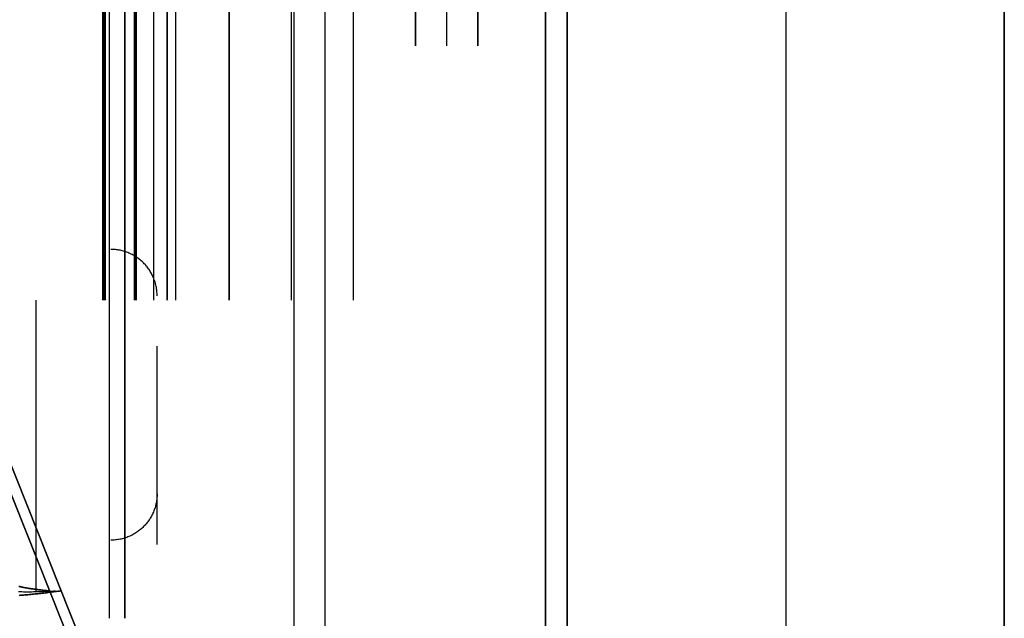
# Model space of a CAD drawing. Header units: millimetres. Extents: x -1690 to 192, y -898 to 54.
# Tile 120 of 256: x -1601 to -1559, y -111 to -85. Entities that reach past the tile are written whole.
import ezdxf

# ---------------------------------------------------------------- set-up
doc = ezdxf.new("R2010")
doc.units = ezdxf.units.MM
doc.header["$MEASUREMENT"] = 0
doc.layers.add('OVIDIO 186x93x72h', color=7, linetype='Continuous')

msp = doc.modelspace()

# ---------------------------------------------------------------- linework, layer by layer
at = {"layer": 'OVIDIO 186x93x72h', "extrusion": (-0.045678, 0.114881, 0.992329)}
for points in [[(1527.092, -508.775), (1527.092, -401.919)], [(1527.092, -401.919), (1527.092, -508.775)], [(1526.635, -401.919), (1526.635, -508.775)], [(1526.635, -508.775), (1526.635, -401.919)]]:
    msp.add_lwpolyline(points, dxfattribs=at)
at = {"layer": 'OVIDIO 186x93x72h', "extrusion": (1, 0, 0)}
for points in [[(-47.265, 679.61), (-110.514, 679.61)], [(-110.514, 679.61), (-47.265, 679.61)], [(-422.092, 715.964), (-58.759, 715.964)], [(-58.759, 715.964), (-422.092, 715.964)], [(-109.331, 678.402), (-96.765, 678.402)], [(-96.765, 681.085), (-109.331, 681.085)]]:
    msp.add_lwpolyline(points, dxfattribs=at)
at = {"layer": 'OVIDIO 186x93x72h'}
for points in [[(-1597.322, -47.265), (-1597.322, -110.514)], [(-1596.652, -110.514), (-1596.652, -47.265)], [(-1596.652, -47.265), (-1596.652, -110.514)], [(-1589.352, -48.193), (-1589.352, -422.092)], [(-1588.01, -48.193), (-1588.01, -422.092)], [(-1578.474, -58.759), (-1578.474, -422.092)], [(-1578.474, -422.092), (-1578.474, -58.759)], [(-1577.535, -60.163), (-1577.535, -422.092)], [(-1577.535, -60.163), (-1577.535, -422.092)], [(-1577.535, -422.092), (-1577.535, -60.163)], [(-1577.535, -422.092), (-1577.535, -60.163)], [(-1597.591, -96.765), (-1597.591, -61.765)], [(-1597.546, -96.765), (-1597.546, -61.765)], [(-1597.501, -61.765), (-1597.501, -96.765)], [(-1597.501, -96.765), (-1597.501, -61.765)], [(-1596.249, -61.765), (-1596.249, -96.765)], [(-1596.204, -96.765), (-1596.204, -61.765)], [(-1596.16, -61.765), (-1596.16, -96.765)], [(-1596.16, -96.765), (-1596.16, -61.765)], [(-1595.396, -96.765), (-1595.396, -61.765)], [(-1594.818, -96.765), (-1594.818, -61.765)], [(-1594.818, -61.765), (-1594.818, -96.765)], [(-1594.447, -96.765), (-1594.447, -61.765)], [(-1592.135, -61.765), (-1592.135, -96.765)], [(-1592.135, -96.765), (-1592.135, -61.765)], [(-1568.095, -69.522), (-1568.095, -422.092)], [(-1568.095, -69.522), (-1568.095, -422.092)], [(-1584.085, -85.765), (-1584.085, -72.765)], [(-1584.085, -72.765), (-1584.085, -85.765)], [(-1582.743, -85.765), (-1582.743, -72.765)], [(-1581.402, -85.765), (-1581.402, -72.765)], [(-1581.402, -72.765), (-1581.402, -85.765)], [(-1589.451, -96.765), (-1589.451, -82.554)], [(-1586.768, -96.765), (-1586.768, -82.554)], [(-1558.655, -422.092), (-1558.655, -83.932)], [(-1558.655, -83.932), (-1558.655, -422.092)], [(-1558.655, -83.932), (-1558.655, -422.092)], [(-1558.655, -422.092), (-1558.655, -83.932)], [(-1558.655, -83.932), (-1558.655, -422.092)], [(-1600.498, -96.765), (-1600.498, -109.331)]]:
    msp.add_lwpolyline(points, dxfattribs=at)
at = {"layer": 'OVIDIO 186x93x72h', "extrusion": (1, -2.56846e-05, -8.30777e-08)}
for points in [[(-94.802, 678.083), (-63.802, 678.183)], [(-63.802, 678.183), (-94.802, 678.083)], [(-94.8, 677.374), (-63.8, 677.474)], [(-63.797, 676.766), (-94.797, 676.665)], [(-94.797, 676.665), (-63.797, 676.766)], [(-98.803, 678.312), (-107.373, 678.285)], [(-107.373, 678.285), (-98.803, 678.312)], [(-107.378, 679.872), (-98.808, 679.899)], [(-98.808, 679.899), (-107.378, 679.872)]]:
    msp.add_lwpolyline(points, dxfattribs=at)
at = {"layer": 'OVIDIO 186x93x72h', "extrusion": (0.894427, 0, -0.447214)}
for points in [[(-96.765, -92.283), (-96.762, -92.039), (-96.754, -91.793), (-96.74, -91.544), (-96.72, -91.295), (-96.695, -91.043), (-96.663, -90.79), (-96.625, -90.536), (-96.581, -90.281), (-96.531, -90.026), (-96.474, -89.769), (-96.41, -89.513), (-96.34, -89.256), (-96.263, -89), (-96.18, -88.744), (-96.09, -88.488), (-95.992, -88.234), (-95.889, -87.981), (-95.778, -87.729), (-95.66, -87.479), (-95.536, -87.231), (-95.405, -86.985), (-95.267, -86.742), (-95.123, -86.501), (-94.972, -86.264), (-94.814, -86.029), (-94.651, -85.799), (-94.481, -85.572), (-94.305, -85.35), (-94.123, -85.131), (-93.935, -84.918), (-93.742, -84.709), (-93.543, -84.505), (-93.339, -84.306), (-93.13, -84.113), (-92.916, -83.925), (-92.698, -83.743), (-92.475, -83.567), (-92.249, -83.397), (-92.018, -83.233), (-91.784, -83.076), (-91.547, -82.925), (-91.306, -82.781), (-91.063, -82.643), (-90.817, -82.512), (-90.569, -82.387), (-90.319, -82.27), (-90.067, -82.159), (-89.814, -82.055), (-89.559, -81.958), (-89.304, -81.868), (-89.048, -81.784), (-88.792, -81.708), (-88.535, -81.637), (-88.278, -81.574), (-88.022, -81.517), (-87.766, -81.467), (-87.511, -81.422), (-87.257, -81.385), (-87.005, -81.353), (-86.753, -81.327), (-86.503, -81.308), (-86.255, -81.294), (-86.009, -81.286), (-85.765, -81.283)], [(-85.765, -81.283), (-86.009, -81.286), (-86.255, -81.294), (-86.503, -81.308), (-86.753, -81.327), (-87.005, -81.353), (-87.257, -81.385), (-87.511, -81.422), (-87.766, -81.467), (-88.022, -81.517), (-88.278, -81.574), (-88.535, -81.637), (-88.792, -81.708), (-89.048, -81.784), (-89.304, -81.868), (-89.559, -81.958), (-89.814, -82.055), (-90.067, -82.159), (-90.319, -82.27), (-90.569, -82.387), (-90.817, -82.512), (-91.063, -82.643), (-91.306, -82.781), (-91.547, -82.925), (-91.784, -83.076), (-92.018, -83.233), (-92.249, -83.397), (-92.475, -83.567), (-92.698, -83.743), (-92.916, -83.925), (-93.13, -84.113), (-93.339, -84.306), (-93.543, -84.505), (-93.742, -84.709), (-93.935, -84.918), (-94.123, -85.131), (-94.305, -85.35), (-94.481, -85.572), (-94.651, -85.799), (-94.814, -86.029), (-94.972, -86.264), (-95.123, -86.501), (-95.267, -86.742), (-95.405, -86.985), (-95.536, -87.231), (-95.66, -87.479), (-95.778, -87.729), (-95.889, -87.981), (-95.992, -88.234), (-96.09, -88.488), (-96.18, -88.744), (-96.263, -89), (-96.34, -89.256), (-96.41, -89.513), (-96.474, -89.769), (-96.531, -90.026), (-96.581, -90.281), (-96.625, -90.536), (-96.663, -90.79), (-96.695, -91.043), (-96.72, -91.295), (-96.74, -91.544), (-96.754, -91.793), (-96.762, -92.039), (-96.765, -92.283)], [(-85.765, -81.283), (-86.029, -81.286), (-86.295, -81.296), (-86.561, -81.312), (-86.828, -81.334), (-87.095, -81.364), (-87.362, -81.399), (-87.629, -81.442), (-87.895, -81.491), (-88.161, -81.547), (-88.426, -81.61), (-88.689, -81.679), (-88.951, -81.755), (-89.212, -81.837), (-89.47, -81.926), (-89.727, -82.021), (-89.981, -82.123), (-90.232, -82.231), (-90.48, -82.345), (-90.726, -82.465), (-90.967, -82.591), (-91.206, -82.723), (-91.44, -82.86), (-91.671, -83.003), (-91.898, -83.151), (-92.12, -83.305), (-92.338, -83.463), (-92.551, -83.626), (-92.759, -83.793), (-92.963, -83.965), (-93.162, -84.141), (-93.355, -84.321), (-93.543, -84.505), (-93.727, -84.693), (-93.907, -84.886), (-94.083, -85.085), (-94.254, -85.288), (-94.422, -85.497), (-94.585, -85.71), (-94.743, -85.928), (-94.896, -86.15), (-95.045, -86.377), (-95.187, -86.607), (-95.325, -86.842), (-95.457, -87.08), (-95.583, -87.322), (-95.703, -87.567), (-95.817, -87.816), (-95.925, -88.067), (-96.027, -88.321), (-96.122, -88.577), (-96.211, -88.836), (-96.293, -89.096), (-96.369, -89.358), (-96.438, -89.622), (-96.501, -89.887), (-96.557, -90.153), (-96.606, -90.419), (-96.648, -90.686), (-96.684, -90.953), (-96.713, -91.22), (-96.736, -91.487), (-96.752, -91.753), (-96.762, -92.018), (-96.765, -92.283)], [(-96.765, -92.283), (-96.762, -92.039), (-96.754, -91.793), (-96.74, -91.544), (-96.72, -91.295), (-96.695, -91.043), (-96.663, -90.79), (-96.625, -90.536), (-96.581, -90.281), (-96.531, -90.026), (-96.474, -89.769), (-96.41, -89.513), (-96.34, -89.256), (-96.263, -89), (-96.18, -88.744), (-96.09, -88.488), (-95.992, -88.234), (-95.889, -87.981), (-95.778, -87.729), (-95.66, -87.479), (-95.536, -87.231), (-95.405, -86.985), (-95.267, -86.742), (-95.123, -86.501), (-94.972, -86.264), (-94.814, -86.029), (-94.651, -85.799), (-94.481, -85.572), (-94.305, -85.35), (-94.123, -85.131), (-93.935, -84.918), (-93.742, -84.709), (-93.543, -84.505), (-93.339, -84.306), (-93.13, -84.113), (-92.916, -83.925), (-92.698, -83.743), (-92.475, -83.567), (-92.249, -83.397), (-92.018, -83.233), (-91.784, -83.076), (-91.547, -82.925), (-91.306, -82.781), (-91.063, -82.643), (-90.817, -82.512), (-90.569, -82.387), (-90.319, -82.27), (-90.067, -82.159), (-89.814, -82.055), (-89.559, -81.958), (-89.304, -81.868), (-89.048, -81.784), (-88.792, -81.708), (-88.535, -81.637), (-88.278, -81.574), (-88.022, -81.517), (-87.766, -81.467), (-87.511, -81.422), (-87.257, -81.385), (-87.005, -81.353), (-86.753, -81.327), (-86.503, -81.308), (-86.255, -81.294), (-86.009, -81.286), (-85.765, -81.283)], [(-85.765, -81.283), (-86.009, -81.286), (-86.255, -81.294), (-86.503, -81.308), (-86.753, -81.327), (-87.005, -81.353), (-87.257, -81.385), (-87.511, -81.422), (-87.766, -81.467), (-88.022, -81.517), (-88.278, -81.574), (-88.535, -81.637), (-88.792, -81.708), (-89.048, -81.784), (-89.304, -81.868), (-89.559, -81.958), (-89.814, -82.055), (-90.067, -82.159), (-90.319, -82.27), (-90.569, -82.387), (-90.817, -82.512), (-91.063, -82.643), (-91.306, -82.781), (-91.547, -82.925), (-91.784, -83.076), (-92.018, -83.233), (-92.249, -83.397), (-92.475, -83.567), (-92.698, -83.743), (-92.916, -83.925), (-93.13, -84.113), (-93.339, -84.306), (-93.543, -84.505), (-93.742, -84.709), (-93.935, -84.918), (-94.123, -85.131), (-94.305, -85.35), (-94.481, -85.572), (-94.651, -85.799), (-94.814, -86.029), (-94.972, -86.264), (-95.123, -86.501), (-95.267, -86.742), (-95.405, -86.985), (-95.536, -87.231), (-95.66, -87.479), (-95.778, -87.729), (-95.889, -87.981), (-95.992, -88.234), (-96.09, -88.488), (-96.18, -88.744), (-96.263, -89), (-96.34, -89.256), (-96.41, -89.513), (-96.474, -89.769), (-96.531, -90.026), (-96.581, -90.281), (-96.625, -90.536), (-96.663, -90.79), (-96.695, -91.043), (-96.72, -91.295), (-96.74, -91.544), (-96.754, -91.793), (-96.762, -92.039), (-96.765, -92.283)]]:
    msp.add_lwpolyline(points, dxfattribs=at)
at = {"layer": 'OVIDIO 186x93x72h', "extrusion": (1.65145e-06, 1, -8.25725e-07)}
for points in [[(1581.401, 699.824), (1584.085, 701.165)], [(1584.085, 701.165), (1581.401, 699.824)]]:
    msp.add_lwpolyline(points, dxfattribs=at)
at = {"layer": 'OVIDIO 186x93x72h', "extrusion": (0, 1, 0)}
for points in [[(1582.842, 696.942), (1585.526, 698.284)], [(1601.168, 678.402), (1599.827, 681.085)], [(1599.827, 681.085), (1601.168, 678.402)], [(1601.168, 678.402), (1597.591, 676.613)], [(1600.498, 679.744), (1596.83, 677.91)], [(1596.249, 679.297), (1599.827, 681.085)], [(1599.335, 677.485), (1597.993, 680.169)], [(1597.501, 676.569), (1597.591, 676.613)], [(1597.591, 676.613), (1597.501, 676.569)], [(1592.135, 678.357), (1592.175, 678.278), (1592.218, 678.2), (1592.263, 678.121), (1592.31, 678.043), (1592.359, 677.966), (1592.41, 677.889), (1592.464, 677.812), (1592.52, 677.736), (1592.578, 677.661), (1592.638, 677.587), (1592.7, 677.514), (1592.765, 677.442), (1592.832, 677.371), (1592.9, 677.301), (1592.971, 677.233), (1593.044, 677.166), (1593.119, 677.101), (1593.196, 677.037), (1593.275, 676.975), (1593.356, 676.914), (1593.439, 676.855), (1593.523, 676.799), (1593.609, 676.744), (1593.697, 676.691), (1593.786, 676.641), (1593.877, 676.592), (1593.969, 676.546), (1594.062, 676.503), (1594.157, 676.461), (1594.253, 676.422), (1594.35, 676.386), (1594.447, 676.352), (1594.546, 676.32), (1594.645, 676.291), (1594.746, 676.265), (1594.846, 676.241), (1594.947, 676.22), (1595.049, 676.202), (1595.15, 676.186), (1595.252, 676.173), (1595.354, 676.162), (1595.455, 676.155), (1595.557, 676.149), (1595.658, 676.147), (1595.759, 676.147), (1595.86, 676.149), (1595.959, 676.154), (1596.059, 676.161), (1596.157, 676.171), (1596.255, 676.183), (1596.352, 676.198), (1596.448, 676.214), (1596.543, 676.233), (1596.636, 676.254), (1596.729, 676.278), (1596.82, 676.303), (1596.91, 676.33), (1596.999, 676.359), (1597.087, 676.39), (1597.172, 676.422), (1597.257, 676.457), (1597.34, 676.492), (1597.421, 676.53), (1597.501, 676.569)], [(1596.16, 679.252), (1597.501, 676.569)], [(1597.501, 676.569), (1597.421, 676.53), (1597.34, 676.492), (1597.257, 676.457), (1597.172, 676.422), (1597.087, 676.39), (1596.999, 676.359), (1596.91, 676.33), (1596.82, 676.303), (1596.729, 676.278), (1596.636, 676.254), (1596.543, 676.233), (1596.448, 676.214), (1596.352, 676.198), (1596.255, 676.183), (1596.157, 676.171), (1596.059, 676.161), (1595.959, 676.154), (1595.86, 676.149), (1595.759, 676.147), (1595.658, 676.147), (1595.557, 676.149), (1595.455, 676.155), (1595.354, 676.162), (1595.252, 676.173), (1595.15, 676.186), (1595.049, 676.202), (1594.947, 676.22), (1594.846, 676.241), (1594.746, 676.265), (1594.645, 676.291), (1594.546, 676.32), (1594.447, 676.352), (1594.35, 676.386), (1594.253, 676.422), (1594.157, 676.461), (1594.062, 676.503), (1593.969, 676.546), (1593.877, 676.592), (1593.786, 676.641), (1593.697, 676.691), (1593.609, 676.744), (1593.523, 676.799), (1593.439, 676.855), (1593.356, 676.914), (1593.275, 676.975), (1593.196, 677.037), (1593.119, 677.101), (1593.044, 677.166), (1592.971, 677.233), (1592.9, 677.301), (1592.832, 677.371), (1592.765, 677.442), (1592.7, 677.514), (1592.638, 677.587), (1592.578, 677.661), (1592.52, 677.736), (1592.464, 677.812), (1592.41, 677.889), (1592.359, 677.966), (1592.31, 678.043), (1592.263, 678.121), (1592.218, 678.2), (1592.175, 678.278), (1592.135, 678.357)], [(1597.501, 676.569), (1596.16, 679.252)], [(1596.607, 678.357), (1593.508, 676.808)], [(1596.16, 679.252), (1596.249, 679.297)], [(1596.249, 679.297), (1596.16, 679.252)], [(1594.818, 679.699), (1594.828, 679.679), (1594.839, 679.66), (1594.85, 679.64), (1594.862, 679.621), (1594.874, 679.601), (1594.887, 679.582), (1594.9, 679.563), (1594.914, 679.544), (1594.929, 679.525), (1594.944, 679.507), (1594.959, 679.488), (1594.976, 679.47), (1594.992, 679.453), (1595.009, 679.435), (1595.027, 679.418), (1595.045, 679.401), (1595.064, 679.385), (1595.083, 679.369), (1595.103, 679.353), (1595.123, 679.338), (1595.144, 679.324), (1595.165, 679.309), (1595.187, 679.296), (1595.208, 679.283), (1595.231, 679.27), (1595.253, 679.258), (1595.276, 679.246), (1595.3, 679.235), (1595.324, 679.225), (1595.347, 679.215), (1595.372, 679.206), (1595.396, 679.198), (1595.421, 679.19), (1595.446, 679.183), (1595.471, 679.176), (1595.496, 679.17), (1595.521, 679.165), (1595.546, 679.16), (1595.572, 679.156), (1595.597, 679.153), (1595.623, 679.15), (1595.648, 679.148), (1595.673, 679.147), (1595.699, 679.146), (1595.724, 679.146), (1595.749, 679.147), (1595.774, 679.148), (1595.799, 679.15), (1595.824, 679.153), (1595.848, 679.156), (1595.872, 679.159), (1595.896, 679.163), (1595.92, 679.168), (1595.943, 679.173), (1595.967, 679.179), (1595.989, 679.185), (1596.012, 679.192), (1596.034, 679.199), (1596.056, 679.207), (1596.077, 679.215), (1596.099, 679.224), (1596.119, 679.233), (1596.14, 679.242), (1596.16, 679.252)], [(1596.16, 679.252), (1596.14, 679.242), (1596.119, 679.233), (1596.099, 679.224), (1596.077, 679.215), (1596.056, 679.207), (1596.034, 679.199), (1596.012, 679.192), (1595.989, 679.185), (1595.967, 679.179), (1595.943, 679.173), (1595.92, 679.168), (1595.896, 679.163), (1595.872, 679.159), (1595.848, 679.156), (1595.824, 679.153), (1595.799, 679.15), (1595.774, 679.148), (1595.749, 679.147), (1595.724, 679.146), (1595.699, 679.146), (1595.673, 679.147), (1595.648, 679.148), (1595.623, 679.15), (1595.597, 679.153), (1595.572, 679.156), (1595.546, 679.16), (1595.521, 679.165), (1595.496, 679.17), (1595.471, 679.176), (1595.446, 679.183), (1595.421, 679.19), (1595.396, 679.198), (1595.372, 679.206), (1595.347, 679.215), (1595.324, 679.225), (1595.3, 679.235), (1595.276, 679.246), (1595.253, 679.258), (1595.231, 679.27), (1595.208, 679.283), (1595.187, 679.296), (1595.165, 679.309), (1595.144, 679.324), (1595.123, 679.338), (1595.103, 679.353), (1595.083, 679.369), (1595.064, 679.385), (1595.045, 679.401), (1595.027, 679.418), (1595.009, 679.435), (1594.992, 679.453), (1594.976, 679.47), (1594.959, 679.488), (1594.944, 679.507), (1594.929, 679.525), (1594.914, 679.544), (1594.9, 679.563), (1594.887, 679.582), (1594.874, 679.601), (1594.862, 679.621), (1594.85, 679.64), (1594.839, 679.66), (1594.828, 679.679), (1594.818, 679.699)], [(1595.473, 676.153), (1593.923, 679.252)], [(1592.135, 678.357), (1594.818, 679.699)], [(1594.818, 679.699), (1589.004, 691.327)], [(1589.004, 691.327), (1594.818, 679.699)], [(1594.818, 679.699), (1592.135, 678.357)], [(1593.476, 679.028), (1587.663, 690.656)], [(1592.135, 678.357), (1586.321, 689.985)], [(1586.321, 689.985), (1592.135, 678.357)], [(1589.228, 684.171), (1591.911, 685.513)], [(1589.004, 691.327), (1586.321, 689.985)], [(1586.321, 689.985), (1589.004, 691.327)], [(1599.827, 681.085), (1601.168, 678.402)], [(1599.827, 681.085), (1601.168, 678.402)]]:
    msp.add_lwpolyline(points, dxfattribs=at)
at = {"layer": 'OVIDIO 186x93x72h', "extrusion": (-0.000995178, 0.999995, 0.002882)}
for points in [[(1600.655, 678.349), (1600.165, 676.931)], [(1600.165, 676.931), (1600.655, 678.349)], [(1600.102, 678.54), (1599.613, 677.122)], [(1598.766, 679.001), (1598.277, 677.583)], [(1598.277, 677.583), (1598.766, 679.001)], [(1597.573, 677.826), (1598.063, 679.244)], [(1599.522, 677.153), (1600.012, 678.571)], [(1600.012, 678.571), (1599.522, 677.153)], [(1598.203, 677.609), (1598.692, 679.027)]]:
    msp.add_lwpolyline(points, dxfattribs=at)
at = {"layer": 'OVIDIO 186x93x72h', "extrusion": (-0.326394, -0.003049, 0.945229)}
for points in [[(81.825, -1290.355), (81.824, -1290.4), (81.823, -1290.445), (81.82, -1290.49), (81.816, -1290.535), (81.81, -1290.581), (81.804, -1290.627), (81.797, -1290.673), (81.788, -1290.719), (81.779, -1290.765), (81.768, -1290.812), (81.756, -1290.858), (81.743, -1290.905), (81.728, -1290.952), (81.713, -1290.998), (81.696, -1291.044), (81.678, -1291.09), (81.658, -1291.136), (81.638, -1291.182), (81.616, -1291.227), (81.593, -1291.272), (81.569, -1291.316), (81.543, -1291.36), (81.516, -1291.404), (81.489, -1291.447), (81.46, -1291.489), (81.429, -1291.531), (81.398, -1291.571), (81.366, -1291.612), (81.332, -1291.651), (81.298, -1291.689), (81.262, -1291.727), (81.226, -1291.764), (81.188, -1291.8), (81.15, -1291.834), (81.111, -1291.868), (81.071, -1291.901), (81.03, -1291.932), (80.988, -1291.963), (80.946, -1291.992), (80.903, -1292.02), (80.86, -1292.047), (80.816, -1292.073), (80.771, -1292.098), (80.726, -1292.121), (80.681, -1292.143), (80.635, -1292.164), (80.589, -1292.184), (80.543, -1292.202), (80.497, -1292.22), (80.45, -1292.236), (80.404, -1292.25), (80.357, -1292.264), (80.31, -1292.276), (80.263, -1292.287), (80.217, -1292.297), (80.17, -1292.306), (80.124, -1292.313), (80.077, -1292.32), (80.031, -1292.325), (79.985, -1292.329), (79.94, -1292.332), (79.895, -1292.334), (79.85, -1292.336), (79.806, -1292.336)], [(79.806, -1292.336), (79.85, -1292.336), (79.895, -1292.334), (79.94, -1292.332), (79.985, -1292.329), (80.031, -1292.325), (80.077, -1292.32), (80.124, -1292.313), (80.17, -1292.306), (80.217, -1292.297), (80.263, -1292.287), (80.31, -1292.276), (80.357, -1292.264), (80.404, -1292.25), (80.45, -1292.236), (80.497, -1292.22), (80.543, -1292.202), (80.589, -1292.184), (80.635, -1292.164), (80.681, -1292.143), (80.726, -1292.121), (80.771, -1292.098), (80.816, -1292.073), (80.86, -1292.047), (80.903, -1292.02), (80.946, -1291.992), (80.988, -1291.963), (81.03, -1291.932), (81.071, -1291.901), (81.111, -1291.868), (81.15, -1291.834), (81.188, -1291.8), (81.226, -1291.764), (81.262, -1291.727), (81.298, -1291.689), (81.332, -1291.651), (81.366, -1291.612), (81.398, -1291.571), (81.429, -1291.531), (81.46, -1291.489), (81.489, -1291.447), (81.516, -1291.404), (81.543, -1291.36), (81.569, -1291.316), (81.593, -1291.272), (81.616, -1291.227), (81.638, -1291.182), (81.658, -1291.136), (81.678, -1291.09), (81.696, -1291.044), (81.713, -1290.998), (81.728, -1290.952), (81.743, -1290.905), (81.756, -1290.858), (81.768, -1290.812), (81.779, -1290.765), (81.788, -1290.719), (81.797, -1290.673), (81.804, -1290.627), (81.81, -1290.581), (81.816, -1290.535), (81.82, -1290.49), (81.823, -1290.445), (81.824, -1290.4), (81.825, -1290.355)], [(79.806, -1292.336), (79.856, -1292.335), (79.906, -1292.334), (79.956, -1292.331), (80.006, -1292.327), (80.056, -1292.322), (80.106, -1292.316), (80.156, -1292.308), (80.206, -1292.299), (80.255, -1292.289), (80.304, -1292.278), (80.353, -1292.265), (80.401, -1292.251), (80.449, -1292.236), (80.496, -1292.22), (80.543, -1292.203), (80.589, -1292.184), (80.635, -1292.165), (80.68, -1292.144), (80.724, -1292.122), (80.768, -1292.1), (80.811, -1292.076), (80.853, -1292.052), (80.894, -1292.026), (80.934, -1292), (80.974, -1291.973), (81.013, -1291.945), (81.051, -1291.917), (81.087, -1291.887), (81.123, -1291.857), (81.158, -1291.827), (81.193, -1291.796), (81.226, -1291.764), (81.258, -1291.731), (81.29, -1291.698), (81.321, -1291.663), (81.352, -1291.628), (81.382, -1291.592), (81.411, -1291.555), (81.44, -1291.516), (81.468, -1291.477), (81.495, -1291.437), (81.521, -1291.397), (81.546, -1291.355), (81.571, -1291.313), (81.594, -1291.27), (81.617, -1291.226), (81.638, -1291.181), (81.658, -1291.136), (81.678, -1291.09), (81.696, -1291.044), (81.713, -1290.997), (81.729, -1290.949), (81.744, -1290.901), (81.758, -1290.853), (81.77, -1290.804), (81.781, -1290.755), (81.791, -1290.705), (81.8, -1290.656), (81.807, -1290.606), (81.813, -1290.556), (81.818, -1290.506), (81.822, -1290.456), (81.824, -1290.406), (81.825, -1290.355)], [(79.806, -1292.336), (79.85, -1292.336), (79.895, -1292.334), (79.94, -1292.332), (79.985, -1292.329), (80.031, -1292.325), (80.077, -1292.32), (80.124, -1292.313), (80.17, -1292.306), (80.217, -1292.297), (80.263, -1292.287), (80.31, -1292.276), (80.357, -1292.264), (80.404, -1292.25), (80.45, -1292.236), (80.497, -1292.22), (80.543, -1292.202), (80.589, -1292.184), (80.635, -1292.164), (80.681, -1292.143), (80.726, -1292.121), (80.771, -1292.098), (80.816, -1292.073), (80.86, -1292.047), (80.903, -1292.02), (80.946, -1291.992), (80.988, -1291.963), (81.03, -1291.932), (81.071, -1291.901), (81.111, -1291.868), (81.15, -1291.834), (81.188, -1291.8), (81.226, -1291.764), (81.262, -1291.727), (81.298, -1291.689), (81.332, -1291.651), (81.366, -1291.612), (81.398, -1291.571), (81.429, -1291.531), (81.46, -1291.489), (81.489, -1291.447), (81.516, -1291.404), (81.543, -1291.36), (81.569, -1291.316), (81.593, -1291.272), (81.616, -1291.227), (81.638, -1291.182), (81.658, -1291.136), (81.678, -1291.09), (81.696, -1291.044), (81.713, -1290.998), (81.728, -1290.952), (81.743, -1290.905), (81.756, -1290.858), (81.768, -1290.812), (81.779, -1290.765), (81.788, -1290.719), (81.797, -1290.673), (81.804, -1290.627), (81.81, -1290.581), (81.816, -1290.535), (81.82, -1290.49), (81.823, -1290.445), (81.824, -1290.4), (81.825, -1290.355)], [(81.825, -1290.355), (81.824, -1290.4), (81.823, -1290.445), (81.82, -1290.49), (81.816, -1290.535), (81.81, -1290.581), (81.804, -1290.627), (81.797, -1290.673), (81.788, -1290.719), (81.779, -1290.765), (81.768, -1290.812), (81.756, -1290.858), (81.743, -1290.905), (81.728, -1290.952), (81.713, -1290.998), (81.696, -1291.044), (81.678, -1291.09), (81.658, -1291.136), (81.638, -1291.182), (81.616, -1291.227), (81.593, -1291.272), (81.569, -1291.316), (81.543, -1291.36), (81.516, -1291.404), (81.489, -1291.447), (81.46, -1291.489), (81.429, -1291.531), (81.398, -1291.571), (81.366, -1291.612), (81.332, -1291.651), (81.298, -1291.689), (81.262, -1291.727), (81.226, -1291.764), (81.188, -1291.8), (81.15, -1291.834), (81.111, -1291.868), (81.071, -1291.901), (81.03, -1291.932), (80.988, -1291.963), (80.946, -1291.992), (80.903, -1292.02), (80.86, -1292.047), (80.816, -1292.073), (80.771, -1292.098), (80.726, -1292.121), (80.681, -1292.143), (80.635, -1292.164), (80.589, -1292.184), (80.543, -1292.202), (80.497, -1292.22), (80.45, -1292.236), (80.404, -1292.25), (80.357, -1292.264), (80.31, -1292.276), (80.263, -1292.287), (80.217, -1292.297), (80.17, -1292.306), (80.124, -1292.313), (80.077, -1292.32), (80.031, -1292.325), (79.985, -1292.329), (79.94, -1292.332), (79.895, -1292.334), (79.85, -1292.336), (79.806, -1292.336)], [(81.835, -1289.385), (81.836, -1289.338), (81.838, -1289.291), (81.841, -1289.243), (81.845, -1289.195), (81.85, -1289.147), (81.856, -1289.098), (81.864, -1289.049), (81.872, -1289.001), (81.882, -1288.951), (81.893, -1288.902), (81.905, -1288.853), (81.918, -1288.804), (81.932, -1288.755), (81.948, -1288.705), (81.965, -1288.657), (81.983, -1288.608), (82.003, -1288.559), (82.023, -1288.511), (82.045, -1288.463), (82.068, -1288.416), (82.092, -1288.369), (82.118, -1288.322), (82.145, -1288.276), (82.173, -1288.231), (82.202, -1288.186), (82.232, -1288.142), (82.263, -1288.099), (82.296, -1288.056), (82.329, -1288.014), (82.364, -1287.974), (82.399, -1287.934), (82.436, -1287.895), (82.473, -1287.857), (82.511, -1287.82), (82.551, -1287.785), (82.591, -1287.75), (82.631, -1287.716), (82.673, -1287.684), (82.715, -1287.653), (82.758, -1287.623), (82.802, -1287.595), (82.846, -1287.567), (82.89, -1287.541), (82.935, -1287.516), (82.98, -1287.493), (83.026, -1287.471), (83.072, -1287.45), (83.118, -1287.43), (83.165, -1287.412), (83.211, -1287.395), (83.258, -1287.38), (83.305, -1287.365), (83.352, -1287.352), (83.398, -1287.341), (83.445, -1287.33), (83.492, -1287.321), (83.538, -1287.313), (83.584, -1287.306), (83.63, -1287.3), (83.676, -1287.296), (83.722, -1287.293), (83.767, -1287.29), (83.812, -1287.289), (83.856, -1287.289)], [(83.856, -1287.289), (83.812, -1287.289), (83.767, -1287.29), (83.722, -1287.293), (83.676, -1287.296), (83.63, -1287.3), (83.584, -1287.306), (83.538, -1287.313), (83.492, -1287.321), (83.445, -1287.33), (83.398, -1287.341), (83.352, -1287.352), (83.305, -1287.365), (83.258, -1287.38), (83.211, -1287.395), (83.165, -1287.412), (83.118, -1287.43), (83.072, -1287.45), (83.026, -1287.471), (82.98, -1287.493), (82.935, -1287.516), (82.89, -1287.541), (82.846, -1287.567), (82.802, -1287.595), (82.758, -1287.623), (82.715, -1287.653), (82.673, -1287.684), (82.631, -1287.716), (82.591, -1287.75), (82.551, -1287.785), (82.511, -1287.82), (82.473, -1287.857), (82.436, -1287.895), (82.399, -1287.934), (82.364, -1287.974), (82.329, -1288.014), (82.296, -1288.056), (82.263, -1288.099), (82.232, -1288.142), (82.202, -1288.186), (82.173, -1288.231), (82.145, -1288.276), (82.118, -1288.322), (82.092, -1288.369), (82.068, -1288.416), (82.045, -1288.463), (82.023, -1288.511), (82.003, -1288.559), (81.983, -1288.608), (81.965, -1288.657), (81.948, -1288.705), (81.932, -1288.755), (81.918, -1288.804), (81.905, -1288.853), (81.893, -1288.902), (81.882, -1288.951), (81.872, -1289.001), (81.864, -1289.049), (81.856, -1289.098), (81.85, -1289.147), (81.845, -1289.195), (81.841, -1289.243), (81.838, -1289.291), (81.836, -1289.338), (81.835, -1289.385)], [(83.861, -1286.771), (83.817, -1286.771), (83.772, -1286.773), (83.727, -1286.775), (83.681, -1286.778), (83.635, -1286.783), (83.589, -1286.788), (83.543, -1286.795), (83.497, -1286.803), (83.45, -1286.812), (83.404, -1286.823), (83.357, -1286.835), (83.31, -1286.848), (83.263, -1286.862), (83.216, -1286.877), (83.17, -1286.894), (83.123, -1286.913), (83.077, -1286.932), (83.031, -1286.953), (82.985, -1286.975), (82.94, -1286.999), (82.895, -1287.023), (82.851, -1287.049), (82.807, -1287.077), (82.763, -1287.105), (82.72, -1287.135), (82.678, -1287.166), (82.637, -1287.199), (82.596, -1287.232), (82.556, -1287.267), (82.517, -1287.302), (82.478, -1287.339), (82.441, -1287.377), (82.404, -1287.416), (82.369, -1287.456), (82.334, -1287.496), (82.301, -1287.538), (82.268, -1287.581), (82.237, -1287.624), (82.207, -1287.668), (82.178, -1287.713), (82.15, -1287.758), (82.123, -1287.804), (82.098, -1287.851), (82.073, -1287.898), (82.05, -1287.945), (82.028, -1287.993), (82.008, -1288.041), (81.988, -1288.09), (81.97, -1288.139), (81.953, -1288.188), (81.938, -1288.237), (81.923, -1288.286), (81.91, -1288.335), (81.898, -1288.384), (81.887, -1288.434), (81.877, -1288.483), (81.869, -1288.532), (81.862, -1288.58), (81.855, -1288.629), (81.85, -1288.677), (81.846, -1288.725), (81.843, -1288.773), (81.841, -1288.82), (81.84, -1288.867)], [(81.84, -1288.867), (81.841, -1288.82), (81.843, -1288.773), (81.846, -1288.725), (81.85, -1288.677), (81.855, -1288.629), (81.862, -1288.58), (81.869, -1288.532), (81.877, -1288.483), (81.887, -1288.434), (81.898, -1288.384), (81.91, -1288.335), (81.923, -1288.286), (81.938, -1288.237), (81.953, -1288.188), (81.97, -1288.139), (81.988, -1288.09), (82.008, -1288.041), (82.028, -1287.993), (82.05, -1287.945), (82.073, -1287.898), (82.098, -1287.851), (82.123, -1287.804), (82.15, -1287.758), (82.178, -1287.713), (82.207, -1287.668), (82.237, -1287.624), (82.268, -1287.581), (82.301, -1287.538), (82.334, -1287.496), (82.369, -1287.456), (82.404, -1287.416), (82.441, -1287.377), (82.478, -1287.339), (82.517, -1287.302), (82.556, -1287.267), (82.596, -1287.232), (82.637, -1287.199), (82.678, -1287.166), (82.72, -1287.135), (82.763, -1287.105), (82.807, -1287.077), (82.851, -1287.049), (82.895, -1287.023), (82.94, -1286.999), (82.985, -1286.975), (83.031, -1286.953), (83.077, -1286.932), (83.123, -1286.913), (83.17, -1286.894), (83.216, -1286.877), (83.263, -1286.862), (83.31, -1286.848), (83.357, -1286.835), (83.404, -1286.823), (83.45, -1286.812), (83.497, -1286.803), (83.543, -1286.795), (83.589, -1286.788), (83.635, -1286.783), (83.681, -1286.778), (83.727, -1286.775), (83.772, -1286.773), (83.817, -1286.771), (83.861, -1286.771)], [(92.425, -1287.374), (92.47, -1287.375), (92.515, -1287.377), (92.56, -1287.38), (92.605, -1287.384), (92.651, -1287.39), (92.697, -1287.396), (92.743, -1287.404), (92.789, -1287.413), (92.835, -1287.423), (92.882, -1287.435), (92.928, -1287.447), (92.975, -1287.461), (93.021, -1287.477), (93.068, -1287.493), (93.114, -1287.511), (93.16, -1287.53), (93.206, -1287.55), (93.252, -1287.572), (93.297, -1287.595), (93.342, -1287.62), (93.386, -1287.645), (93.43, -1287.672), (93.474, -1287.7), (93.516, -1287.73), (93.559, -1287.761), (93.6, -1287.792), (93.641, -1287.826), (93.681, -1287.86), (93.721, -1287.895), (93.759, -1287.932), (93.797, -1287.969), (93.833, -1288.008), (93.869, -1288.047), (93.904, -1288.088), (93.938, -1288.129), (93.97, -1288.172), (94.002, -1288.215), (94.032, -1288.259), (94.062, -1288.303), (94.09, -1288.349), (94.117, -1288.395), (94.143, -1288.441), (94.167, -1288.488), (94.191, -1288.536), (94.213, -1288.584), (94.234, -1288.632), (94.253, -1288.681), (94.272, -1288.73), (94.289, -1288.779), (94.305, -1288.828), (94.32, -1288.877), (94.333, -1288.927), (94.345, -1288.976), (94.356, -1289.026), (94.366, -1289.075), (94.375, -1289.124), (94.382, -1289.174), (94.389, -1289.222), (94.394, -1289.271), (94.398, -1289.32), (94.401, -1289.368), (94.403, -1289.415), (94.404, -1289.463), (94.404, -1289.51)], [(94.404, -1289.51), (94.404, -1289.463), (94.403, -1289.415), (94.401, -1289.368), (94.398, -1289.32), (94.394, -1289.271), (94.389, -1289.222), (94.382, -1289.174), (94.375, -1289.124), (94.366, -1289.075), (94.356, -1289.026), (94.345, -1288.976), (94.333, -1288.927), (94.32, -1288.877), (94.305, -1288.828), (94.289, -1288.779), (94.272, -1288.73), (94.253, -1288.681), (94.234, -1288.632), (94.213, -1288.584), (94.191, -1288.536), (94.167, -1288.488), (94.143, -1288.441), (94.117, -1288.395), (94.09, -1288.349), (94.062, -1288.303), (94.032, -1288.259), (94.002, -1288.215), (93.97, -1288.172), (93.938, -1288.129), (93.904, -1288.088), (93.869, -1288.047), (93.833, -1288.008), (93.797, -1287.969), (93.759, -1287.932), (93.721, -1287.895), (93.681, -1287.86), (93.641, -1287.826), (93.6, -1287.792), (93.559, -1287.761), (93.516, -1287.73), (93.474, -1287.7), (93.43, -1287.672), (93.386, -1287.645), (93.342, -1287.62), (93.297, -1287.595), (93.252, -1287.572), (93.206, -1287.55), (93.16, -1287.53), (93.114, -1287.511), (93.068, -1287.493), (93.021, -1287.477), (92.975, -1287.461), (92.928, -1287.447), (92.882, -1287.435), (92.835, -1287.423), (92.789, -1287.413), (92.743, -1287.404), (92.697, -1287.396), (92.651, -1287.39), (92.605, -1287.384), (92.56, -1287.38), (92.515, -1287.377), (92.47, -1287.375), (92.425, -1287.374)], [(94.41, -1288.992), (94.41, -1288.945), (94.409, -1288.897), (94.406, -1288.85), (94.403, -1288.802), (94.399, -1288.753), (94.394, -1288.705), (94.388, -1288.656), (94.38, -1288.607), (94.371, -1288.557), (94.361, -1288.508), (94.35, -1288.458), (94.338, -1288.409), (94.325, -1288.359), (94.31, -1288.31), (94.294, -1288.261), (94.277, -1288.212), (94.258, -1288.163), (94.239, -1288.114), (94.218, -1288.066), (94.196, -1288.018), (94.172, -1287.97), (94.148, -1287.923), (94.122, -1287.877), (94.095, -1287.831), (94.067, -1287.786), (94.038, -1287.741), (94.007, -1287.697), (93.976, -1287.654), (93.943, -1287.612), (93.909, -1287.57), (93.874, -1287.53), (93.839, -1287.49), (93.802, -1287.451), (93.764, -1287.414), (93.726, -1287.377), (93.686, -1287.342), (93.646, -1287.308), (93.605, -1287.275), (93.564, -1287.243), (93.522, -1287.212), (93.479, -1287.183), (93.435, -1287.154), (93.391, -1287.127), (93.347, -1287.102), (93.302, -1287.077), (93.257, -1287.054), (93.211, -1287.033), (93.165, -1287.012), (93.119, -1286.993), (93.073, -1286.975), (93.027, -1286.959), (92.98, -1286.943), (92.934, -1286.929), (92.887, -1286.917), (92.841, -1286.905), (92.794, -1286.895), (92.748, -1286.886), (92.702, -1286.879), (92.656, -1286.872), (92.61, -1286.867), (92.565, -1286.862), (92.52, -1286.859), (92.475, -1286.857), (92.431, -1286.856)], [(92.431, -1286.856), (92.475, -1286.857), (92.52, -1286.859), (92.565, -1286.862), (92.61, -1286.867), (92.656, -1286.872), (92.702, -1286.879), (92.748, -1286.886), (92.794, -1286.895), (92.841, -1286.905), (92.887, -1286.917), (92.934, -1286.929), (92.98, -1286.943), (93.027, -1286.959), (93.073, -1286.975), (93.119, -1286.993), (93.165, -1287.012), (93.211, -1287.033), (93.257, -1287.054), (93.302, -1287.077), (93.347, -1287.102), (93.391, -1287.127), (93.435, -1287.154), (93.479, -1287.183), (93.522, -1287.212), (93.564, -1287.243), (93.605, -1287.275), (93.646, -1287.308), (93.686, -1287.342), (93.726, -1287.377), (93.764, -1287.414), (93.802, -1287.451), (93.839, -1287.49), (93.874, -1287.53), (93.909, -1287.57), (93.943, -1287.612), (93.976, -1287.654), (94.007, -1287.697), (94.038, -1287.741), (94.067, -1287.786), (94.095, -1287.831), (94.122, -1287.877), (94.148, -1287.923), (94.172, -1287.97), (94.196, -1288.018), (94.218, -1288.066), (94.239, -1288.114), (94.258, -1288.163), (94.277, -1288.212), (94.294, -1288.261), (94.31, -1288.31), (94.325, -1288.359), (94.338, -1288.409), (94.35, -1288.458), (94.361, -1288.508), (94.371, -1288.557), (94.38, -1288.607), (94.388, -1288.656), (94.394, -1288.705), (94.399, -1288.753), (94.403, -1288.802), (94.406, -1288.85), (94.409, -1288.897), (94.41, -1288.945), (94.41, -1288.992)]]:
    msp.add_lwpolyline(points, dxfattribs=at)
at = {"layer": 'OVIDIO 186x93x72h', "extrusion": (0.001021, 0.999999, 0.000352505)}
for points in [[(1597.164, 679.25), (1598.571, 678.764)], [(1598.571, 678.764), (1597.164, 679.25)], [(1597.164, 678.457), (1598.326, 678.055)], [(1598.082, 677.346), (1597.164, 677.663)], [(1597.164, 677.663), (1598.082, 677.346)], [(1599.792, 678.302), (1597.152, 679.214)], [(1597.152, 679.214), (1599.792, 678.302)], [(1599.547, 677.593), (1597.152, 678.42)], [(1597.152, 677.627), (1599.302, 676.884)], [(1599.302, 676.884), (1597.152, 677.627)]]:
    msp.add_lwpolyline(points, dxfattribs=at)
at = {"layer": 'OVIDIO 186x93x72h', "extrusion": (1, -5.03618e-08, 1.557e-05)}
for points in [[(-96.765, 679.24), (-96.759, 677.653)], [(-96.759, 677.653), (-96.765, 679.24)], [(-97.352, 679.727), (-97.347, 678.14)], [(-98.762, 678.337), (-98.767, 679.924)], [(-98.767, 679.924), (-98.762, 678.337)], [(-107.337, 679.897), (-107.332, 678.31)], [(-107.332, 678.31), (-107.337, 679.897)], [(-108.745, 678.103), (-108.75, 679.69)], [(-109.335, 679.2), (-109.329, 677.613)], [(-109.329, 677.613), (-109.335, 679.2)]]:
    msp.add_lwpolyline(points, dxfattribs=at)
at = {"layer": 'OVIDIO 186x93x72h', "extrusion": (-1.55701e-05, -0.003235, 0.999995)}
for points in [[(-1595.253, -96.567), (-1595.254, -96.517), (-1595.256, -96.467), (-1595.259, -96.417), (-1595.264, -96.366), (-1595.269, -96.316), (-1595.276, -96.266), (-1595.284, -96.217), (-1595.294, -96.167), (-1595.305, -96.118), (-1595.316, -96.069), (-1595.33, -96.021), (-1595.344, -95.972), (-1595.359, -95.925), (-1595.376, -95.878), (-1595.394, -95.831), (-1595.413, -95.785), (-1595.433, -95.74), (-1595.454, -95.695), (-1595.476, -95.651), (-1595.499, -95.607), (-1595.523, -95.565), (-1595.548, -95.523), (-1595.573, -95.482), (-1595.6, -95.442), (-1595.628, -95.402), (-1595.656, -95.364), (-1595.685, -95.326), (-1595.714, -95.29), (-1595.745, -95.254), (-1595.776, -95.219), (-1595.807, -95.186), (-1595.839, -95.153), (-1595.872, -95.121), (-1595.906, -95.089), (-1595.941, -95.058), (-1595.976, -95.028), (-1596.013, -94.998), (-1596.05, -94.969), (-1596.089, -94.941), (-1596.128, -94.914), (-1596.168, -94.887), (-1596.209, -94.861), (-1596.251, -94.836), (-1596.294, -94.812), (-1596.337, -94.789), (-1596.381, -94.767), (-1596.426, -94.746), (-1596.471, -94.726), (-1596.517, -94.707), (-1596.564, -94.69), (-1596.611, -94.673), (-1596.659, -94.657), (-1596.707, -94.643), (-1596.756, -94.63), (-1596.804, -94.618), (-1596.854, -94.607), (-1596.903, -94.598), (-1596.953, -94.59), (-1597.003, -94.583), (-1597.053, -94.577), (-1597.103, -94.573), (-1597.153, -94.57), (-1597.203, -94.568), (-1597.253, -94.567)], [(-1595.254, -105.137), (-1595.254, -105.187), (-1595.256, -105.237), (-1595.259, -105.287), (-1595.264, -105.338), (-1595.269, -105.388), (-1595.276, -105.438), (-1595.285, -105.487), (-1595.294, -105.537), (-1595.305, -105.586), (-1595.317, -105.635), (-1595.33, -105.684), (-1595.344, -105.732), (-1595.36, -105.779), (-1595.376, -105.826), (-1595.394, -105.873), (-1595.413, -105.919), (-1595.433, -105.965), (-1595.454, -106.009), (-1595.476, -106.053), (-1595.499, -106.097), (-1595.523, -106.139), (-1595.548, -106.181), (-1595.574, -106.222), (-1595.6, -106.262), (-1595.628, -106.302), (-1595.656, -106.34), (-1595.685, -106.378), (-1595.715, -106.414), (-1595.745, -106.45), (-1595.776, -106.485), (-1595.807, -106.518), (-1595.84, -106.551), (-1595.872, -106.583), (-1595.906, -106.615), (-1595.941, -106.646), (-1595.977, -106.676), (-1596.013, -106.706), (-1596.051, -106.735), (-1596.089, -106.763), (-1596.128, -106.79), (-1596.169, -106.817), (-1596.21, -106.843), (-1596.251, -106.868), (-1596.294, -106.892), (-1596.337, -106.915), (-1596.381, -106.937), (-1596.426, -106.958), (-1596.472, -106.978), (-1596.518, -106.997), (-1596.564, -107.014), (-1596.612, -107.031), (-1596.659, -107.047), (-1596.707, -107.061), (-1596.756, -107.074), (-1596.805, -107.086), (-1596.854, -107.097), (-1596.903, -107.106), (-1596.953, -107.114), (-1597.003, -107.121), (-1597.053, -107.127), (-1597.103, -107.131), (-1597.153, -107.134), (-1597.204, -107.136), (-1597.254, -107.137)]]:
    msp.add_lwpolyline(points, dxfattribs=at)
at = {"layer": 'OVIDIO 186x93x72h', "extrusion": (0, -1.53093e-05, 1)}
msp.add_lwpolyline([(-1595.264, -98.754), (-1595.264, -107.324)], dxfattribs=at)
at = {"layer": 'OVIDIO 186x93x72h', "extrusion": (0, 1, 1.53089e-05)}
msp.add_lwpolyline([(1595.264, 679.887), (1595.264, 678.3)], dxfattribs=at)
at = {"layer": 'OVIDIO 186x93x72h'}
for points in [[(-1599.904, -109.331, 678.263), (-1599.937, -109.328, 678.252), (-1599.97, -109.324, 678.242), (-1600.003, -109.32, 678.232), (-1600.036, -109.316, 678.223), (-1600.07, -109.312, 678.214), (-1600.104, -109.308, 678.206), (-1600.137, -109.305, 678.199), (-1600.171, -109.301, 678.192), (-1600.205, -109.297, 678.186), (-1600.239, -109.293, 678.18), (-1600.274, -109.289, 678.175), (-1600.308, -109.284, 678.171), (-1600.342, -109.28, 678.167), (-1600.377, -109.276, 678.164), (-1600.411, -109.272, 678.161), (-1600.446, -109.267, 678.159), (-1600.48, -109.263, 678.158), (-1600.515, -109.259, 678.157), (-1600.549, -109.254, 678.157), (-1600.584, -109.249, 678.158), (-1600.618, -109.245, 678.159), (-1600.653, -109.24, 678.161), (-1600.687, -109.235, 678.163), (-1600.722, -109.23, 678.166), (-1600.756, -109.225, 678.17), (-1600.79, -109.219, 678.174), (-1600.824, -109.214, 678.179), (-1600.858, -109.208, 678.184), (-1600.892, -109.203, 678.19), (-1600.926, -109.197, 678.196), (-1600.959, -109.191, 678.204), (-1600.993, -109.185, 678.211), (-1601.026, -109.179, 678.22), (-1601.059, -109.172, 678.228), (-1601.092, -109.166, 678.238), (-1601.125, -109.159, 678.248), (-1601.157, -109.152, 678.258), (-1601.19, -109.145, 678.27), (-1601.222, -109.138, 678.281)], [(-1601.222, -109.138, 678.281), (-1601.19, -109.145, 678.27), (-1601.157, -109.152, 678.258), (-1601.125, -109.159, 678.248), (-1601.092, -109.166, 678.238), (-1601.059, -109.172, 678.228), (-1601.026, -109.179, 678.22), (-1600.993, -109.185, 678.211), (-1600.959, -109.191, 678.204), (-1600.926, -109.197, 678.196), (-1600.892, -109.203, 678.19), (-1600.858, -109.208, 678.184), (-1600.824, -109.214, 678.179), (-1600.79, -109.219, 678.174), (-1600.756, -109.225, 678.17), (-1600.722, -109.23, 678.166), (-1600.687, -109.235, 678.163), (-1600.653, -109.24, 678.161), (-1600.618, -109.245, 678.159), (-1600.584, -109.249, 678.158), (-1600.549, -109.254, 678.157), (-1600.515, -109.259, 678.157), (-1600.48, -109.263, 678.158), (-1600.446, -109.267, 678.159), (-1600.411, -109.272, 678.161), (-1600.377, -109.276, 678.164), (-1600.342, -109.28, 678.167), (-1600.308, -109.284, 678.171), (-1600.274, -109.289, 678.175), (-1600.239, -109.293, 678.18), (-1600.205, -109.297, 678.186), (-1600.171, -109.301, 678.192), (-1600.137, -109.305, 678.199), (-1600.104, -109.308, 678.206), (-1600.07, -109.312, 678.214), (-1600.036, -109.316, 678.223), (-1600.003, -109.32, 678.232), (-1599.97, -109.324, 678.242), (-1599.937, -109.328, 678.252), (-1599.904, -109.331, 678.263)], [(-1601.24, -109.357, 677.524), (-1601.17, -109.359, 677.504), (-1601.099, -109.361, 677.487), (-1601.028, -109.362, 677.471), (-1600.956, -109.363, 677.457), (-1600.884, -109.363, 677.445), (-1600.811, -109.363, 677.435), (-1600.738, -109.363, 677.428), (-1600.666, -109.362, 677.422), (-1600.593, -109.361, 677.418), (-1600.519, -109.36, 677.416), (-1600.446, -109.358, 677.416), (-1600.373, -109.357, 677.418), (-1600.3, -109.354, 677.422), (-1600.228, -109.352, 677.428), (-1600.155, -109.35, 677.436), (-1600.083, -109.347, 677.446), (-1600.011, -109.344, 677.458), (-1599.939, -109.341, 677.473), (-1599.868, -109.339, 677.489), (-1599.798, -109.335, 677.508), (-1599.728, -109.332, 677.529), (-1599.658, -109.329, 677.551)], [(-1601.211, -109.521, 676.759), (-1601.149, -109.517, 676.745), (-1601.088, -109.513, 676.732), (-1601.026, -109.508, 676.721), (-1600.963, -109.503, 676.71), (-1600.901, -109.497, 676.701), (-1600.839, -109.492, 676.693), (-1600.776, -109.486, 676.686), (-1600.713, -109.48, 676.681), (-1600.65, -109.474, 676.676), (-1600.587, -109.468, 676.673), (-1600.525, -109.462, 676.671), (-1600.462, -109.455, 676.67), (-1600.399, -109.448, 676.671), (-1600.336, -109.441, 676.673), (-1600.273, -109.434, 676.676), (-1600.211, -109.427, 676.68), (-1600.148, -109.42, 676.685), (-1600.086, -109.413, 676.692), (-1600.023, -109.405, 676.7), (-1599.961, -109.398, 676.709), (-1599.899, -109.39, 676.72), (-1599.838, -109.382, 676.731), (-1599.776, -109.374, 676.744), (-1599.715, -109.367, 676.758), (-1599.654, -109.359, 676.773), (-1599.594, -109.351, 676.789), (-1599.534, -109.343, 676.807), (-1599.474, -109.335, 676.825), (-1599.414, -109.327, 676.845)], [(-1599.414, -109.327, 676.845), (-1599.474, -109.335, 676.825), (-1599.534, -109.343, 676.807), (-1599.594, -109.351, 676.789), (-1599.654, -109.359, 676.773), (-1599.715, -109.367, 676.758), (-1599.776, -109.374, 676.744), (-1599.838, -109.382, 676.731), (-1599.899, -109.39, 676.72), (-1599.961, -109.398, 676.709), (-1600.023, -109.405, 676.7), (-1600.086, -109.413, 676.692), (-1600.148, -109.42, 676.685), (-1600.211, -109.427, 676.68), (-1600.273, -109.434, 676.676), (-1600.336, -109.441, 676.673), (-1600.399, -109.448, 676.671), (-1600.462, -109.455, 676.67), (-1600.525, -109.462, 676.671), (-1600.587, -109.468, 676.673), (-1600.65, -109.474, 676.676), (-1600.713, -109.48, 676.681), (-1600.776, -109.486, 676.686), (-1600.839, -109.492, 676.693), (-1600.901, -109.497, 676.701), (-1600.963, -109.503, 676.71), (-1601.026, -109.508, 676.721), (-1601.088, -109.513, 676.732), (-1601.149, -109.517, 676.745), (-1601.211, -109.521, 676.759)]]:
    msp.add_polyline3d(points, dxfattribs=at)

doc.saveas('drawing.dxf')
